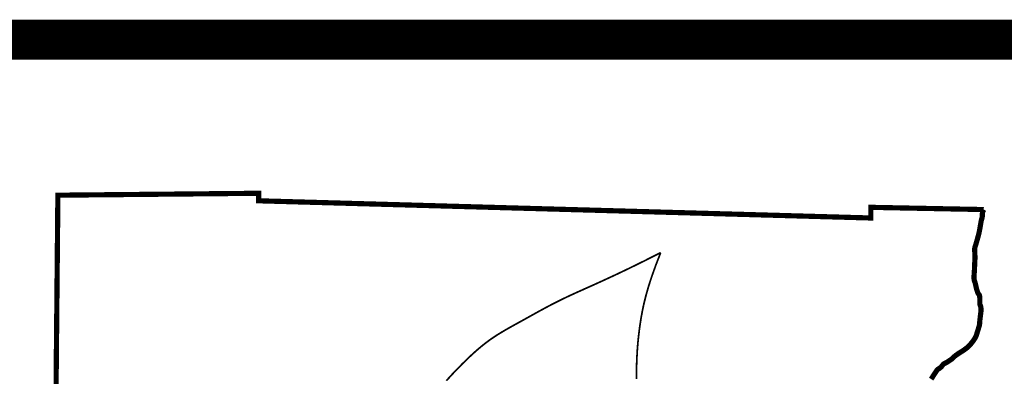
# Model space of a CAD drawing. Extents: x 81 to 89.5, y 1935.2 to 1946.2.
# Tile 186 of 198: x 87.664 to 88.648, y 1937.117 to 1937.474. Entities that reach past the tile are written whole.
import ezdxf

# ---------------------------------------------------------------- set-up
doc = ezdxf.new("R2010")
doc.units = 0
doc.header["$LTSCALE"] = 100
doc.header["$MEASUREMENT"] = 0
for name, color, linetype in [('BELMONT-BORDER', 5, 'CONTINUOUS'), ('BORDER', 7, 'CONTINUOUS'), ('FACE', 160, 'CONTINUOUS')]:
    doc.layers.add(name, color=color, linetype=linetype)

msp = doc.modelspace()

# ---------------------------------------------------------------- linework, layer by layer
at = {"layer": 'BELMONT-BORDER', "color": 5, "const_width": 0.0051816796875}
msp.add_lwpolyline([(87.69557329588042, 1936.596944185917), (87.702174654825, 1937.29850622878), (87.90267743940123, 1937.300424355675), (87.90276897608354, 1937.292908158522), (88.51421002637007, 1937.275720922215), (88.5142612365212, 1937.286378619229), (88.6270570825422, 1937.28414911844)], dxfattribs=at)
msp.add_lwpolyline([(88.5744908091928, 1937.114593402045, 0.004094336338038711), (88.57552095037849, 1937.116202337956, -0.002517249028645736), (88.57718820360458, 1937.118824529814, -0.002666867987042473), (88.5794674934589, 1937.122328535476, -0.007271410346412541), (88.58032886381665, 1937.123596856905, -0.1220244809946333), (88.58160542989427, 1937.124709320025, 0.0679612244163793), (88.5840727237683, 1937.126432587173, 0.05840064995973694), (88.58586030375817, 1937.128517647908, -0.09344339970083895), (88.5870719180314, 1937.129746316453, -0.04410508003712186), (88.58856729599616, 1937.13059832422, 0.03269040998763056), (88.59060871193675, 1937.131700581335, 0.008986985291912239), (88.59371342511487, 1937.133727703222, 0.02032325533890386), (88.59503190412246, 1937.13470331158, 0.03893076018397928), (88.59637726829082, 1937.135970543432, -0.03916136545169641), (88.59772263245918, 1937.137237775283, -0.01218295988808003), (88.59986814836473, 1937.13887848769, -0.01170274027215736), (88.60218069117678, 1937.140477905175, -0.009097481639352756), (88.60405020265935, 1937.14165909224, 0.007941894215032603), (88.60619481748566, 1937.14300716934, 0.0115808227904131), (88.6079320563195, 1937.144196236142, 0.008333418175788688), (88.61027841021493, 1937.145943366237, 0.04082256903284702), (88.61223537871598, 1937.147724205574, 0.02220157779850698), (88.61539000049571, 1937.151420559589, 0.02813461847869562), (88.61833050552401, 1937.155665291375, 0.05512732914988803), (88.61945419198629, 1937.158055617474, 0.005017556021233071), (88.62021255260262, 1937.160349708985, 0.003509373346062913), (88.62124072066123, 1937.163647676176, 0.002576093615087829), (88.62258430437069, 1937.168149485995, 0.02143079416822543), (88.62271971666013, 1937.168698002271, 0.04211088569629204), (88.62292535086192, 1937.17047817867, -0.0220403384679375), (88.62318124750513, 1937.173888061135, -0.0003450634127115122), (88.62357735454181, 1937.177182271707, -0.0004535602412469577), (88.62388271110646, 1937.179687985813, -0.003055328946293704), (88.62409271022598, 1937.181315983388, 0.003074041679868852), (88.6243027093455, 1937.182943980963, 0.04622665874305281), (88.6243365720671, 1937.184081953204, 0.02153659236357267), (88.62407917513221, 1937.186507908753, 0.07433117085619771), (88.62349789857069, 1937.188406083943, -0.09116267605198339), (88.62307477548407, 1937.189973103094, -0.03858463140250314), (88.62306734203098, 1937.191529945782, 0.02451884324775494), (88.62312444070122, 1937.193977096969, 0.01372972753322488), (88.62296712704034, 1937.196933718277, 0.03832900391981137), (88.62280083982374, 1937.197982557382, 0.1198530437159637), (88.62211330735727, 1937.19932797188, -0.08659486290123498), (88.62104857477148, 1937.201111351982, -0.01057672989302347), (88.62019273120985, 1937.203497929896, -0.01812914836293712), (88.61977404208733, 1937.204916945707, -0.0164307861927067), (88.61930940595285, 1937.207016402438, 0.01300915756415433), (88.6187407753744, 1937.20967173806, 0.03536063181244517), (88.61789947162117, 1937.212319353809, -0.05580901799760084), (88.61743444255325, 1937.214020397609, -0.03643615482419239), (88.61730042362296, 1937.215640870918, -0.01756715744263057), (88.61738617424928, 1937.219008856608, -0.003901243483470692), (88.61760793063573, 1937.222246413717, 0.00751497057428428), (88.61771090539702, 1937.223927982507, 0.0008077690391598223), (88.61785977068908, 1937.227269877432, -0.000521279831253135), (88.61800863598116, 1937.230611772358, -0.001750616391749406), (88.61813773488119, 1937.233241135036, 0.003696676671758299), (88.6182668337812, 1937.235870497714, 0.02913733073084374), (88.61824311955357, 1937.237299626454, -0.01124530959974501), (88.61804943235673, 1937.240995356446, -0.01011691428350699), (88.61800820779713, 1937.245272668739, -0.05304064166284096), (88.618103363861, 1937.246085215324, -0.03579146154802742), (88.61845296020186, 1937.247239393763, 0.02118939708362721), (88.6190995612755, 1937.249169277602, 0.0009954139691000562), (88.62016071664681, 1937.252874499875, 0.001658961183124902), (88.62078562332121, 1937.255101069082, 0.003276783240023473), (88.62192768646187, 1937.25933032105, 0.009095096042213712), (88.62230135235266, 1937.260863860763, 0.00905758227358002), (88.62262444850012, 1937.26243592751, 0.002443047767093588), (88.6236878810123, 1937.268289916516, 0.002868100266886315), (88.62403521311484, 1937.270324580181, -0.002647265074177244), (88.62438254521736, 1937.272359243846, -0.03309180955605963), (88.62486661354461, 1937.274332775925, 0.02712489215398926), (88.62548560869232, 1937.27673237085, 0.05682964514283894), (88.6255929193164, 1937.277996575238, -0.03083123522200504), (88.62566940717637, 1937.280328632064, -0.06357875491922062), (88.62601346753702, 1937.281857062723, -0.03945296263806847), (88.6270570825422, 1937.28414911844)], format="xyb", dxfattribs=at)
at = {"layer": 'BORDER', "const_width": 0.04}
msp.add_lwpolyline([(81.45408579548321, 1937.454031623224), (88.95408579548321, 1937.454031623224)], dxfattribs=at)
at = {"layer": 'FACE', "color": 5, "const_width": 0.0017272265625}
for points in [[(88.30429742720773, 1937.241044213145), (88.28729280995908, 1937.232476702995), (88.27231067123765, 1937.225134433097), (88.25913596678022, 1937.218856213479), (88.24755365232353, 1937.213480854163), (88.23734868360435, 1937.208847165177), (88.22830601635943, 1937.204793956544), (88.22021060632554, 1937.201160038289), (88.21284740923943, 1937.197784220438), (88.20602810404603, 1937.194531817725), (88.1996712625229, 1937.191374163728), (88.19372217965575, 1937.188309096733), (88.18812615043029, 1937.185334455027), (88.18282846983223, 1937.182448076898), (88.17777443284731, 1937.179647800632), (88.17290933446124, 1937.176931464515), (88.16817846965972, 1937.174296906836), (88.16353625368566, 1937.171737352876), (88.1589735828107, 1937.169227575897), (88.15449047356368, 1937.166737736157), (88.15008694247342, 1937.164237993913), (88.14576300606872, 1937.161698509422), (88.14151868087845, 1937.159089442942), (88.13735398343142, 1937.15638095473), (88.13326893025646, 1937.153543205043), (88.1292635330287, 1937.150555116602), (88.12533778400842, 1937.147430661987), (88.12149167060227, 1937.144192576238), (88.11772518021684, 1937.140863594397), (88.11403830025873, 1937.137466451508), (88.11043101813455, 1937.134023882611), (88.10690332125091, 1937.130558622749), (88.10345519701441, 1937.127093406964), (88.1000835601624, 1937.123640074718), (88.0967730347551, 1937.120166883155), (88.09350517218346, 1937.116631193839), (88.09026152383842, 1937.112990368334)], [(88.30429742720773, 1937.241044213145), (88.29948871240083, 1937.228683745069), (88.29552164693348, 1937.217598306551), (88.29229627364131, 1937.207643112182), (88.28971263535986, 1937.198673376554), (88.2876707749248, 1937.190544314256), (88.28607073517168, 1937.183111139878), (88.28481255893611, 1937.176229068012), (88.2837962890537, 1937.169753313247), (88.2829370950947, 1937.163551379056), (88.28221065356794, 1937.157539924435), (88.281607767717, 1937.151647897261), (88.28111924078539, 1937.145804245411), (88.2807358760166, 1937.139937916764), (88.28044847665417, 1937.133977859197), (88.28024784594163, 1937.127853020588), (88.2801247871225, 1937.121492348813), (88.2800683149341, 1937.114847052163)]]:
    msp.add_lwpolyline(points, dxfattribs=at)

doc.saveas('drawing.dxf')
